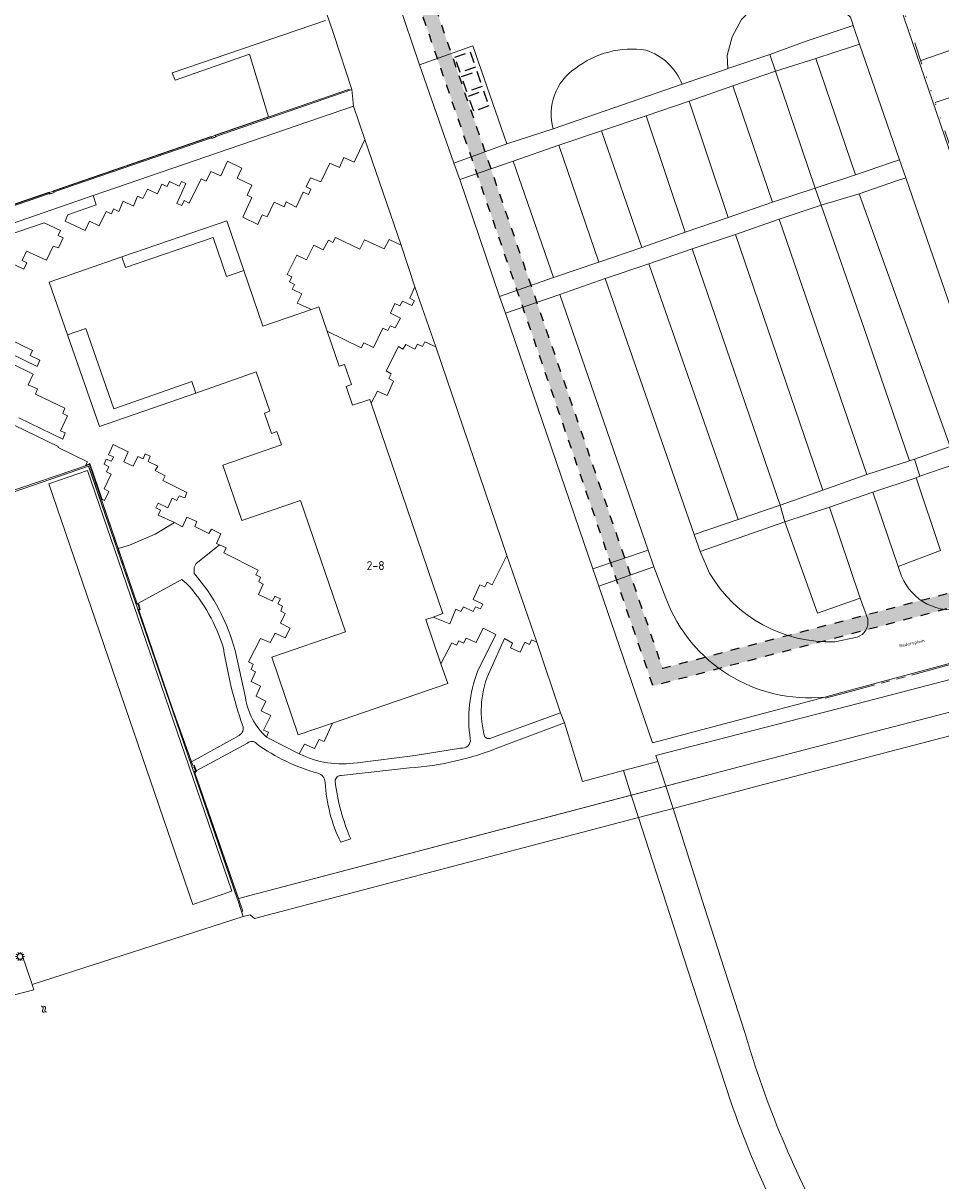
# Model space of a CAD drawing. Header units: metres. Extents: x 264570 to 266133, y 576109 to 577454.
# Tile 14 of 128: x 265260 to 265362, y 576635 to 576765. Entities that reach past the tile are written whole.
import ezdxf
from ezdxf.enums import TextEntityAlignment as Align

# ---------------------------------------------------------------- set-up
doc = ezdxf.new("R2010")
doc.units = ezdxf.units.M
for name, pattern in [('B-WE-VH-KANTOPSLUITING_TROTTOIRBAND_[AFMETING1]-G', [10, 5.75, -0.75, 1, -0.75, 1, -0.75]), ('B-WE-VH-KANTOPSLUITING_TROTTOIRBAND_RWS_[AFMETINGEN1]-G', [10, 2.5, -1.5, 0, -1.5, 0, -1.5, 0, -1.5, 0, -1.5]), ('DASHED', [19.05, 12.7, -6.35]), ('NLCS-HIDDEN', [4, 2, -2])]:
    doc.linetypes.add(name, pattern=pattern)
for name, color, linetype, lineweight in [('B-BH-OG-BEBOUWING-G', 252, 'Continuous', 15), ('B-BH-OG-BEBOUWING-T50', 252, 'Continuous', 15), ('B-WE-IE-MEUBILAIR_WEGMEUBILAIR-S', 252, 'Continuous', 9), ('B-WE-KL-TRACE-A', 252, 'Continuous', 13), ('B-WE-KL-TRACE-GD', 252, 'NLCS-HIDDEN', 25), ('B-WE-OG-TOPOGRAFIE-G', 252, 'Continuous', 15), ('B-WE-VH-KANTOPSLUITING_TROTTOIRBAND_[AFMETINGEN1]-G', 252, 'B-WE-VH-KANTOPSLUITING_TROTTOIRBAND_[AFMETING1]-G', 18), ('B-WE-VH-KANTOPSLUITING_TROTTOIRBAND_RWS_11-22X25-G', 252, 'B-WE-VH-KANTOPSLUITING_TROTTOIRBAND_RWS_[AFMETINGEN1]-G', 18), ('T-WE-GR-TOEKOMSTIG-G', 3, 'DASHED', 25)]:
    doc.layers.add(name, color=color, linetype=linetype, lineweight=lineweight)
doc.layers.add('X-XX-RI-T18-200', color=7, linetype='Continuous', lineweight=18, true_color=0x656565)
doc.styles.add('NLCS-ISO-ANNOTATIVE-T25', font='NLCS-ISO.ttf', dxfattribs={"height": 2.5})
doc.styles.add('NLCS-ISO-M200-T50', font='NLCS-ISO.ttf', dxfattribs={"height": 1})

# ---------------------------------------------------------------- blocks, each defined once
blk = doc.blocks.new('SOG-TOPOGRAFIE_WATER-SO')
at = {"flags": 128}
for points in [[(-2.51, 0.56), (-2.43, 0.7, -0.538831), (-0.42, 0.73, 0.605168), (1.26, 0.93, -4.035705)], [(-2.88, -0.71), (-2.79, -0.57, -0.538831), (-0.79, -0.54, 0.605168), (0.89, -0.34, -4.035705)]]:
    blk.add_lwpolyline(points, format="xyb", dxfattribs=at)
blk = doc.blocks.new('LM')
at = {"flags": 128}
for points in [[(-1.25, 0), (-2, 0)], [(-1.08, 0.62), (-1.73, 1)], [(-0.62, 1.08), (-1, 1.73)], [(0, 1.25), (0, 2)], [(0.62, 1.08), (1, 1.73)], [(1.08, 0.62), (1.73, 1)], [(2, 0), (1.25, 0)], [(-1.73, -1), (-1.08, -0.62)], [(-1, -1.73), (-0.62, -1.08)], [(0, -2), (0, -1.25)], [(1, -1.73), (0.62, -1.08)], [(1.73, -1), (1.08, -0.62)]]:
    blk.add_lwpolyline(points, dxfattribs=at)
blk.add_circle((0, 0), 1.25)

msp = doc.modelspace()

# ---------------------------------------------------------------- hatches: boundary and pattern name
at = {"layer": 'B-WE-KL-TRACE-A'}
h = msp.add_hatch(dxfattribs=at)
h.set_pattern_fill('DOTS', color=256, scale=0.5)
h.set_pattern_definition([(0, (265713.50372, 576754.34745), (0.079375, 0.15875), [0, -0.15875])])
h.paths.add_polyline_path([(265257.5, 576901.58), (265280.09, 576836.28), (265298.31, 576783.27), (265291.79, 576781.39), (265239.38, 576934.36), (265222.65, 576983.21), (265230.7, 576979.94), (265245.3, 576937.42), (265245.43, 576937.04)])
h.paths.add_polyline_path([(265223.14, 576984.79), (265219.92, 576993.61), (265211.97, 577028.58), (265210.55, 577042.1), (265222.79, 577002.99), (265229.99, 576982.01)])
h.paths.add_polyline_path([(265207.49, 577055.38), (265208.88, 577042.21), (265202.77, 577069.07)])
h.paths.add_polyline_path([(265194.59, 577097.91), (265209.11, 577055.74), (265209.67, 577050.43), (265224.35, 577003.5), (265246.86, 576937.96), (265259.06, 576902.11), (265281.65, 576836.81), (265331.28, 576692.4), (265402.25, 576711.02), (265417.83, 576715.06), (265434.25, 576719.39), (265450.78, 576723.65), (265466.98, 576727.88), (265483.56, 576732.24), (265517.75, 576741.1), (265533.99, 576745.38), (265551.26, 576749.84), (265566.67, 576753.91), (265582.24, 576757.87), (265589.31, 576759.69), (265591.04, 576760.33), (265486.41, 577064.17), (265488.3, 577064.82), (265593.6, 576759.04), (265591.73, 576758.34), (265591.58, 576758.77), (265589.8, 576758.11), (265582.65, 576756.27), (265567.09, 576752.31), (265551.68, 576748.25), (265534.4, 576743.78), (265518.17, 576739.51), (265483.98, 576730.65), (265467.4, 576726.28), (265451.19, 576722.05), (265434.66, 576717.8), (265418.25, 576713.46), (265402.66, 576709.43), (265330.22, 576690.42), (265298.85, 576781.71), (265290.74, 576779.37), (265237.82, 576933.82), (265212.51, 577007.74), (265210.34, 577028.31), (265197.8, 577083.52), (265193.03, 577097.37)])

# ---------------------------------------------------------------- linework, layer by layer
at = {"layer": 'B-BH-OG-BEBOUWING-G'}
msp.add_lwpolyline([(265306.51, 576692.91), (265307.29, 576690.68), (265307.29, 576690.68), (265294.39, 576686.27), (265294.39, 576686.27), (265290.55, 576684.95), (265287.6, 576693.64), (265295.83, 576696.47), (265290.78, 576711.17), (265284.25, 576708.91), (265282.1, 576715.11), (265288.67, 576717.37), (265288.15, 576718.86), (265287.56, 576718.65), (265286.77, 576720.93), (265287.36, 576721.13), (265285.83, 576725.53), (265279.08, 576723.17), (265278.63, 576724.46), (265269.9, 576721.42), (265266.78, 576730.39), (265264.74, 576729.68), (265262.68, 576735.58), (265270.81, 576738.41), (265271.22, 576737.22), (265281.02, 576740.56), (265282.51, 576736.21), (265284.45, 576736.87), (265286.57, 576730.64), (265292.01, 576732.52), (265292.01, 576732.52), (265292.83, 576732.81), (265292.83, 576732.81), (265293.77, 576730.07), (265293.77, 576730.07), (265295.12, 576726.17), (265295.71, 576726.37), (265295.71, 576726.37), (265296.49, 576724.11), (265295.9, 576723.91), (265296.63, 576721.8), (265298.55, 576722.45), (265298.55, 576722.45), (265298.7, 576722.02), (265298.7, 576722.02), (265306.73, 576698.53), (265306.73, 576698.53), (265305.62, 576698.13), (265305.62, 576698.13), (265304.8, 576697.84), (265306.51, 576692.91)], close=True, dxfattribs=at)
at = {"layer": 'B-WE-KL-TRACE-GD', "ltscale": 0.5, "flags": 128}
msp.add_lwpolyline([(265194.59, 577097.91), (265209.11, 577055.74), (265209.67, 577050.43), (265224.35, 577003.5), (265246.86, 576937.96), (265259.06, 576902.11), (265281.65, 576836.81), (265331.28, 576692.4), (265402.25, 576711.02), (265417.83, 576715.06), (265434.25, 576719.39), (265450.78, 576723.65), (265466.98, 576727.88), (265483.56, 576732.24), (265517.75, 576741.1), (265533.99, 576745.38), (265551.26, 576749.84), (265566.67, 576753.91), (265582.24, 576757.87), (265589.31, 576759.69), (265591.04, 576760.33), (265486.41, 577064.17), (265488.3, 577064.82), (265593.6, 576759.04), (265591.73, 576758.34), (265591.58, 576758.77), (265589.8, 576758.11), (265582.65, 576756.27), (265567.09, 576752.31), (265551.68, 576748.25), (265534.4, 576743.78), (265518.17, 576739.51), (265483.98, 576730.65), (265467.4, 576726.28), (265451.19, 576722.05), (265434.66, 576717.8), (265418.25, 576713.46), (265402.66, 576709.43), (265330.22, 576690.42), (265298.85, 576781.71), (265290.74, 576779.37), (265237.82, 576933.82), (265212.51, 577007.74), (265210.34, 577028.31), (265197.8, 577083.52), (265193.03, 577097.37)], close=True, dxfattribs=at)
at = {"layer": 'B-WE-OG-TOPOGRAFIE-G', "color": 252}
for p, q in [((265373.62, 576764.95), (265360.17, 576760.36)), ((265375.22, 576760.23), (265361.79, 576755.65))]:
    msp.add_line(p, q, dxfattribs=at)
at = {"layer": 'B-WE-OG-TOPOGRAFIE-G'}
for p, q in [((265296.26, 576757.14), (265247.82, 576740.49)), ((265283.76, 576666.54), (265267.13, 576714.96)), ((265260.77, 576657.06), (265259.61, 576660.44)), ((265260.98, 576656.44), (265260.77, 576657.06))]:
    msp.add_line(p, q, dxfattribs=at)
for points in [[(265146.29, 576984.11), (265054.53, 576952.29), (265076.67, 576887.83), (265077.77, 576884.62), (265164.75, 576631.4), (265212.85, 576643.97), (265260.98, 576656.44), (265260.77, 576657.06), (265284.4, 576664.65), (265285.16, 576664.82), (265285.64, 576664.42), (265328.59, 576675.72), (265332.46, 576676.73), (265342.03, 576679.25), (265422.62, 576700.31), (265485.57, 576716.53), (265587.98, 576742.98), (265589.62, 576742.56), (265592.11, 576740.01), (265593.76, 576738.71), (265595.41, 576733.38), (265604.83, 576703.22)], [(265373.63, 576720.54), (265372.31, 576724.31), (265356.51, 576770.33), (265347.56, 576796.08), (265340.68, 576815.86), (265316.45, 576885.54), (265303.66, 576922.45)], [(265296.54, 576757.09), (265294.49, 576763.37), (265287.28, 576784.34), (265281.03, 576802.61), (265271.18, 576831.5), (265263.12, 576854.56), (265256.16, 576875.4), (265248.5, 576897.68), (265243.38, 576911.77)], [(265260.98, 576656.44), (265164.72, 576631.49), (265077.77, 576884.62)], [(265287.28, 576784.34), (265294.49, 576763.37), (265296.54, 576757.09), (265296.73, 576755.24), (265281.51, 576750.04), (265267.61, 576745.25), (265257.49, 576741.75)], [(265367.91, 576692.28), (265352.16, 576688.21), (265330.55, 576682.65), (265330.78, 576681.98), (265326.91, 576680.95), (265322.33, 576679.72), (265320.33, 576686.31), (265319.88, 576687.43), (265317.22, 576695.3), (265313.86, 576705.01), (265305.94, 576728.34), (265303.59, 576735.03), (265302.05, 576739.69), (265297.99, 576751.51), (265296.73, 576755.24), (265296.54, 576757.09), (265294.49, 576763.37), (265287.28, 576784.34)], [(265301.68, 576767.03), (265304.11, 576759.85), (265307.96, 576748.86), (265308.62, 576747.06), (265313.05, 576733.97), (265313.71, 576732.09), (265323.51, 576703.52), (265324.18, 576701.56), (265330.17, 576684.08)], [(265247.79, 576740.51), (265262.69, 576745.62), (265262.76, 576745.44), (265263.23, 576745.61), (265263.16, 576745.79), (265280.8, 576751.86), (265280.89, 576751.66), (265281.33, 576751.82), (265281.26, 576752.01), (265287.23, 576754.07), (265285.08, 576761.06), (265276.78, 576758.15), (265276.44, 576758.99), (265293.61, 576764.84)], [(265293.61, 576764.84), (265276.44, 576758.99), (265276.78, 576758.15), (265285.08, 576761.06), (265287.23, 576754.07)], [(265296.54, 576757.09), (265281.33, 576751.87), (265281.35, 576751.81), (265280.87, 576751.63), (265280.83, 576751.7), (265263.23, 576745.66), (265263.24, 576745.61), (265262.74, 576745.42), (265262.72, 576745.48), (265247.95, 576740.41)], [(265296.73, 576755.24), (265281.51, 576750.04), (265267.61, 576745.25)], [(265287.23, 576754.07), (265281.26, 576752.01), (265281.33, 576751.82), (265280.89, 576751.66), (265280.8, 576751.86), (265263.16, 576745.79), (265263.23, 576745.61), (265262.76, 576745.44), (265262.69, 576745.62), (265247.79, 576740.51), (265248.44, 576738.62)], [(265263.23, 576745.61), (265263.16, 576745.79), (265280.8, 576751.86), (265280.89, 576751.66), (265281.33, 576751.82), (265281.26, 576752.01), (265287.23, 576754.07)], [(265349.44, 576689.18), (265349.44, 576689.18), (265351.86, 576689.82), (265367.27, 576693.99), (265382.62, 576697.95), (265398.73, 576702.16), (265415.85, 576706.6), (265432.07, 576710.83), (265447.51, 576714.79), (265465.32, 576719.49), (265503.39, 576729.39), (265520.03, 576733.66), (265537.77, 576738.33), (265556.51, 576743.29), (265573.45, 576747.6), (265590.67, 576752.06), (265592.8, 576752.63)], [(265257.49, 576741.75), (265267.61, 576745.25), (265267.61, 576745.25), (265267.96, 576744.22), (265267.96, 576744.22), (265264.79, 576743.1), (265264.79, 576743.1), (265264.46, 576742.37), (265264.46, 576742.37), (265266.72, 576741.34), (265266.72, 576741.34), (265267.19, 576742.39), (265267.19, 576742.39), (265268.29, 576741.86), (265268.29, 576741.86), (265269.06, 576743.48), (265269.66, 576743.22), (265269.89, 576743.77), (265270.48, 576743.47), (265270.98, 576744.62), (265272.1, 576744.07), (265272.1, 576744.07), (265272.58, 576745.18), (265272.58, 576745.18), (265273.17, 576744.91), (265273.17, 576744.91), (265273.69, 576745.98), (265273.69, 576745.98), (265274.8, 576745.45), (265274.8, 576745.45), (265275.29, 576746.53), (265275.89, 576746.26), (265275.89, 576746.26), (265276.14, 576746.82), (265276.14, 576746.82), (265277.24, 576746.3), (265277.48, 576746.84), (265277.97, 576746.61), (265277.97, 576746.61), (265276.97, 576744.38), (265277.52, 576744.13), (265277.77, 576744.68), (265277.77, 576744.68), (265278.33, 576744.41), (265279.68, 576747.12), (265279.68, 576747.12), (265280.26, 576746.85), (265280.77, 576747.94), (265281.9, 576747.45), (265282.64, 576749.09), (265284.23, 576748.31), (265284.23, 576748.31), (265283.72, 576747.18), (265283.72, 576747.18), (265285.35, 576746.41), (265285.35, 576746.41), (265284.84, 576745.28), (265285.36, 576745.04), (265284.33, 576742.83), (265286.03, 576742.01), (265286.03, 576742.01), (265286.5, 576743.11), (265287.07, 576742.86), (265287.84, 576744.51), (265287.84, 576744.51), (265288.96, 576743.99), (265289.21, 576744.54), (265290.3, 576743.97), (265290.3, 576743.97), (265291.1, 576745.62), (265291.1, 576745.62), (265291.7, 576745.37), (265291.7, 576745.37), (265291.97, 576745.97), (265291.44, 576746.22), (265291.93, 576747.23), (265293.06, 576746.79), (265294.06, 576748.88), (265295.15, 576748.4), (265295.66, 576749.52), (265296.79, 576748.99), (265296.79, 576748.99), (265297.99, 576751.51), (265297.99, 576751.51), (265302.05, 576739.69), (265302.05, 576739.69), (265300.7, 576740.33), (265300.16, 576739.28), (265300.16, 576739.28), (265297.96, 576740.31), (265297.45, 576739.25), (265297.45, 576739.25), (265294.71, 576740.56), (265294.71, 576740.56), (265294.42, 576740.02), (265293.91, 576740.27), (265293.35, 576739.2), (265293.35, 576739.2), (265292.27, 576739.7), (265292.27, 576739.7), (265291.47, 576738.08), (265290.37, 576738.59), (265289.29, 576736.44), (265289.29, 576736.44), (265289.83, 576736.15), (265289.83, 576736.15), (265289.55, 576735.6), (265289.55, 576735.6), (265290.11, 576735.32), (265289.86, 576734.77), (265290.94, 576734.27), (265290.94, 576734.27), (265290.42, 576733.21), (265290.42, 576733.21), (265292.01, 576732.52), (265292.01, 576732.52), (265286.57, 576730.64), (265286.57, 576730.64), (265284.45, 576736.87), (265284.45, 576736.87), (265282.51, 576736.21), (265281.02, 576740.56), (265271.22, 576737.22), (265270.81, 576738.41), (265262.68, 576735.58), (265262.68, 576735.58), (265264.74, 576729.68), (265264.74, 576729.68), (265266.78, 576730.39), (265266.78, 576730.39), (265269.9, 576721.42), (265269.9, 576721.42), (265278.63, 576724.46), (265278.63, 576724.46), (265279.08, 576723.17), (265285.83, 576725.53), (265287.36, 576721.13), (265287.36, 576721.13), (265286.77, 576720.93), (265287.56, 576718.65), (265288.15, 576718.86), (265288.67, 576717.37), (265288.67, 576717.37), (265282.1, 576715.11), (265282.1, 576715.11), (265284.25, 576708.91), (265290.78, 576711.17), (265295.83, 576696.47), (265295.83, 576696.47), (265287.6, 576693.64), (265290.55, 576684.95), (265290.55, 576684.95), (265294.39, 576686.27), (265294.39, 576686.27), (265293.45, 576684.2), (265293.45, 576684.2), (265292.9, 576684.43), (265292.36, 576683.41), (265291.26, 576683.91), (265291.26, 576683.91), (265290.65, 576682.85), (265290.65, 576682.85), (265286.99, 576684.7), (265286.99, 576684.7), (265287.21, 576685.25), (265286.67, 576685.49), (265287.46, 576687.12), (265287.46, 576687.12), (265286.39, 576687.65), (265286.91, 576688.72), (265285.84, 576689.27), (265285.84, 576689.27), (265286.32, 576690.39), (265285.29, 576690.93), (265285.29, 576690.93), (265285.75, 576692.01), (265285.75, 576692.01), (265285.28, 576692.27), (265285.52, 576692.85), (265284.97, 576693.12), (265284.97, 576693.12), (265286.34, 576695.74), (265287.42, 576695.27), (265287.98, 576696.32), (265287.98, 576696.32), (265289.07, 576695.8), (265289.63, 576696.9), (265288.57, 576697.43), (265288.57, 576697.43), (265289.07, 576698.53), (265288.58, 576698.8), (265288.58, 576698.8), (265288.8, 576699.36), (265288.8, 576699.36), (265288.28, 576699.62), (265288.28, 576699.62), (265288.56, 576700.17), (265288.56, 576700.17), (265287.93, 576700.46), (265287.93, 576700.46), (265287.67, 576699.91), (265287.67, 576699.91), (265286.1, 576700.65), (265286.1, 576700.65), (265286.62, 576701.79), (265286.62, 576701.79), (265286.12, 576702.05), (265286.12, 576702.05), (265286.32, 576702.57), (265286.32, 576702.57), (265285.81, 576702.84), (265285.81, 576702.84), (265286.05, 576703.36), (265286.05, 576703.36), (265282.24, 576705.32), (265282.24, 576705.32), (265282.47, 576705.85), (265282.47, 576705.85), (265281.72, 576706.21), (265281.72, 576706.21), (265281.42, 576706.35), (265281.42, 576706.35), (265281.89, 576707.44), (265281.89, 576707.44), (265280.84, 576707.95), (265280.55, 576707.45), (265280.55, 576707.45), (265278.96, 576708.24), (265279.22, 576708.8), (265278.07, 576709.29), (265278.07, 576709.29), (265277.59, 576708.23), (265276.7, 576708.7), (265276.7, 576708.7), (265274.87, 576709.53), (265275.14, 576710.09), (265275.14, 576710.09), (265274.63, 576710.35), (265274.63, 576710.35), (265274.88, 576710.85), (265274.88, 576710.85), (265275.94, 576710.34), (265275.94, 576710.34), (265276.44, 576711.42), (265276.44, 576711.42), (265276.96, 576711.16), (265276.96, 576711.16), (265277.24, 576711.69), (265277.85, 576711.46), (265277.85, 576711.46), (265278.09, 576712.06), (265275.4, 576713.38), (265275.65, 576713.9), (265275.65, 576713.9), (265274.54, 576714.51), (265274.54, 576714.51), (265274.83, 576714.99), (265274.83, 576714.99), (265273.75, 576715.51), (265274, 576716.1), (265274, 576716.1), (265273.44, 576716.36), (265273.44, 576716.36), (265273.2, 576715.82), (265273.2, 576715.82), (265272.61, 576716.06), (265272.61, 576716.06), (265272.08, 576714.99), (265271.03, 576715.48), (265271.03, 576715.48), (265271.54, 576716.61), (265269.83, 576717.41), (265269.83, 576717.41), (265269.33, 576716.28), (265269.33, 576716.28), (265269.87, 576716.04), (265269.87, 576716.04), (265269.66, 576715.56), (265269.07, 576715.77), (265269.07, 576715.77), (265268.83, 576715.21), (265269.35, 576714.93), (265269.08, 576714.35), (265269.61, 576714.11), (265269.61, 576714.11), (265268.82, 576712.47), (265269.36, 576712.18), (265269.36, 576712.18), (265268.86, 576711.14), (265268.62, 576711.28), (265267.25, 576715.29), (265267.25, 576715.29), (265266.76, 576715.08), (265266.76, 576715.08), (265266.97, 576715.48), (265263.68, 576717.07), (265263.68, 576717.07), (265263.71, 576717.19), (265258.85, 576719.54)], [(265248.44, 576738.62), (265247.79, 576740.51), (265262.69, 576745.62), (265262.76, 576745.44), (265263.23, 576745.61)], [(265253.16, 576740.22), (265259.87, 576737.02), (265260.18, 576737.71), (265260.18, 576737.71), (265259.67, 576738), (265260.16, 576739.04), (265260.16, 576739.04), (265262.37, 576738.01), (265262.37, 576738.01), (265263.13, 576739.61), (265263.73, 576739.39), (265263.73, 576739.39), (265264.26, 576740.53), (265264.26, 576740.53), (265263.71, 576740.78), (265263.71, 576740.78), (265263.96, 576741.33), (265263.96, 576741.33), (265262.14, 576742.2), (265262.14, 576742.2), (265257.89, 576740.73)], [(265248.44, 576738.62), (265252.65, 576726.39), (265252.84, 576726.46), (265253.01, 576726), (265252.8, 576725.9), (265257.68, 576711.77), (265267.08, 576715.01), (265272.45, 576699.44), (265272.65, 576699.51), (265272.8, 576699.04), (265272.61, 576698.96), (265278.49, 576681.85)], [(265278.49, 576681.85), (265272.61, 576698.96), (265272.8, 576699.04), (265272.65, 576699.51), (265272.45, 576699.44), (265267.08, 576715.01), (265257.68, 576711.77), (265252.8, 576725.9), (265253.01, 576726), (265252.84, 576726.46), (265252.65, 576726.39), (265248.44, 576738.62)], [(265256.48, 576728.49), (265261.33, 576726.12), (265261.33, 576726.12), (265261.65, 576726.85), (265261.65, 576726.85), (265260.57, 576727.35), (265260.82, 576727.93), (265258.12, 576729.24)], [(265258.12, 576729.24), (265260.82, 576727.93), (265260.57, 576727.35), (265261.65, 576726.85), (265261.33, 576726.12), (265256.48, 576728.49)], [(265259.29, 576720.4), (265264.2, 576718.02), (265264.48, 576718.72), (265264.48, 576718.72), (265263.96, 576718.96), (265263.96, 576718.96), (265264.74, 576720.64), (265264.23, 576720.88), (265264.23, 576720.88), (265264.43, 576721.47), (265264.43, 576721.47), (265261.17, 576723.05), (265261.17, 576723.05), (265261.38, 576723.64), (265261.38, 576723.64), (265260.35, 576724.1), (265260.35, 576724.1), (265260.9, 576725.29), (265256.07, 576727.62)], [(265256.07, 576727.62), (265260.9, 576725.29), (265260.35, 576724.1), (265261.38, 576723.64), (265261.17, 576723.05), (265264.43, 576721.47), (265264.23, 576720.88), (265264.74, 576720.64), (265263.96, 576718.96), (265264.48, 576718.72), (265264.2, 576718.02), (265259.29, 576720.4)], [(265258.85, 576719.54), (265263.71, 576717.19), (265263.68, 576717.07), (265266.97, 576715.48), (265266.76, 576715.08), (265267.25, 576715.29), (265268.62, 576711.28), (265268.86, 576711.14), (265269.36, 576712.18), (265268.82, 576712.47), (265269.61, 576714.11), (265269.08, 576714.35), (265269.35, 576714.93), (265268.83, 576715.21), (265269.07, 576715.77), (265269.66, 576715.56), (265269.87, 576716.04), (265269.33, 576716.28), (265269.83, 576717.41), (265271.54, 576716.61), (265271.03, 576715.48), (265272.08, 576714.99), (265272.61, 576716.06), (265273.2, 576715.82), (265273.44, 576716.36), (265274, 576716.1), (265273.75, 576715.51), (265274.83, 576714.99), (265274.54, 576714.51), (265275.65, 576713.9), (265275.4, 576713.38), (265278.09, 576712.06), (265277.85, 576711.46), (265277.24, 576711.69), (265276.96, 576711.16), (265276.44, 576711.42), (265275.94, 576710.34), (265274.88, 576710.85), (265274.63, 576710.35), (265275.14, 576710.09), (265274.87, 576709.53), (265274.87, 576709.53), (265276.7, 576708.7), (265276.7, 576708.7), (265274.54, 576707.38), (265271.66, 576706.16), (265270.4, 576705.8), (265270.4, 576705.8), (265267.19, 576715.17), (265257.76, 576711.98)], [(265257.76, 576711.98), (265267.19, 576715.17), (265270.4, 576705.8), (265270.4, 576705.8), (265272.52, 576699.6), (265272.52, 576699.6), (265272.68, 576699.68), (265272.68, 576699.68), (265272.88, 576698.99), (265272.71, 576698.9), (265276.49, 576687.88), (265276.49, 576687.88), (265278.61, 576681.92), (265278.61, 576681.92), (265278.49, 576681.85), (265278.49, 576681.85), (265272.61, 576698.96), (265272.61, 576698.96), (265272.8, 576699.04), (265272.8, 576699.04), (265272.65, 576699.51), (265272.65, 576699.51), (265272.45, 576699.44), (265267.08, 576715.01), (265267.08, 576715.01), (265257.68, 576711.77)], [(265257.76, 576711.98), (265267.19, 576715.17), (265272.52, 576699.6), (265272.68, 576699.68), (265272.88, 576698.99), (265272.71, 576698.9), (265276.49, 576687.88), (265278.76, 576681.51), (265278.91, 576681.56), (265279.15, 576680.9), (265278.96, 576680.72), (265283.88, 576666.64), (265341.42, 576681.79), (265422.6, 576702.83)], [(265422.62, 576700.31), (265342.03, 576679.25), (265332.46, 576676.73), (265328.59, 576675.72), (265285.64, 576664.42), (265285.16, 576664.82), (265284.4, 576664.65), (265284.21, 576665.2), (265284.21, 576665.2), (265284.33, 576665.23), (265283.88, 576666.64), (265327.79, 576678.2), (265331.66, 576679.22), (265341.42, 576681.79), (265422.6, 576702.83)], [(265422.6, 576702.83), (265341.42, 576681.79), (265341.42, 576681.79), (265331.66, 576679.22), (265331.66, 576679.22), (265330.78, 576681.98), (265330.78, 576681.98), (265330.55, 576682.65), (265352.16, 576688.21), (265367.91, 576692.28)], [(265278.87, 576680.78), (265278.85, 576680.84), (265279.04, 576680.92), (265278.87, 576681.39), (265278.68, 576681.31), (265278.49, 576681.85)], [(265282.85, 576669.19), (265278.87, 576680.78)], [(265284.4, 576664.65), (265283.75, 576666.57), (265282.85, 576669.19)]]:
    msp.add_lwpolyline(points, dxfattribs=at)
for points in [[(265345.96, 576767.69), (265347.74, 576767.79), (265349.81, 576767.05), (265351.56, 576765.86), (265352.31, 576765.18), (265352.53, 576764.51), (265352.61, 576764.26), (265347.34, 576762.52), (265343.28, 576761.02), (265338.6, 576759.44), (265338.51, 576760.92), (265339.09, 576763), (265340.13, 576764.93), (265341.72, 576766.53), (265345.51, 576767.66), (265345.96, 576767.69)], [(265347.34, 576762.52), (265352.61, 576764.26), (265353.33, 576762.19), (265352.54, 576761.93), (265348.42, 576760.59), (265343.93, 576759.14), (265343.28, 576761.02), (265347.34, 576762.52)], [(265307.96, 576748.86), (265304.11, 576759.85), (265310.06, 576762), (265313.86, 576751.05), (265313.86, 576751.05), (265307.96, 576748.86)], [(265352.54, 576761.93), (265353.33, 576762.19), (265357.81, 576749.26), (265356.8, 576748.92), (265352.86, 576747.58), (265348.42, 576760.59), (265352.54, 576761.93)], [(265329.46, 576754.18), (265324.48, 576752.5), (265319.7, 576750.87), (265314.58, 576749.1), (265308.62, 576747.06), (265307.96, 576748.86), (265313.86, 576751.05), (265319.07, 576752.7), (265333.49, 576757.69), (265338.43, 576759.38), (265338.6, 576759.44), (265343.28, 576761.02), (265343.93, 576759.14), (265339.16, 576757.51), (265334.28, 576755.82), (265329.46, 576754.18)], [(265348.42, 576760.59), (265352.86, 576747.58), (265348.37, 576746.08), (265343.93, 576759.14), (265348.42, 576760.59)], [(265343.57, 576744.5), (265339.16, 576757.51), (265339.16, 576757.51), (265343.93, 576759.14), (265343.93, 576759.14), (265348.37, 576746.08), (265348.37, 576746.08), (265343.57, 576744.5)], [(265334.28, 576755.82), (265339.16, 576757.51), (265343.57, 576744.5), (265338.64, 576742.81), (265334.28, 576755.82)], [(265333.82, 576741.15), (265329.46, 576754.18), (265329.46, 576754.18), (265334.28, 576755.82), (265334.28, 576755.82), (265338.64, 576742.81), (265338.64, 576742.81), (265333.82, 576741.15)], [(265267.61, 576745.25), (265281.51, 576750.04), (265296.73, 576755.24), (265296.73, 576755.24), (265297.99, 576751.51), (265297.99, 576751.51), (265296.79, 576748.99), (265295.66, 576749.52), (265295.15, 576748.4), (265294.06, 576748.88), (265293.06, 576746.79), (265291.93, 576747.23), (265291.44, 576746.22), (265291.97, 576745.97), (265291.7, 576745.37), (265291.1, 576745.62), (265290.3, 576743.97), (265289.21, 576744.54), (265288.96, 576743.99), (265287.84, 576744.51), (265287.07, 576742.86), (265286.5, 576743.11), (265286.03, 576742.01), (265284.33, 576742.83), (265285.36, 576745.04), (265284.84, 576745.28), (265285.35, 576746.41), (265283.72, 576747.18), (265284.23, 576748.31), (265282.64, 576749.09), (265281.9, 576747.45), (265280.77, 576747.94), (265280.26, 576746.85), (265279.68, 576747.12), (265278.33, 576744.41), (265277.77, 576744.68), (265277.52, 576744.13), (265276.97, 576744.38), (265277.97, 576746.61), (265277.48, 576746.84), (265277.24, 576746.3), (265276.14, 576746.82), (265275.89, 576746.26), (265275.29, 576746.53), (265274.8, 576745.45), (265273.69, 576745.98), (265273.17, 576744.91), (265272.58, 576745.18), (265272.1, 576744.07), (265270.98, 576744.62), (265270.48, 576743.47), (265269.89, 576743.77), (265269.66, 576743.22), (265269.06, 576743.48), (265268.29, 576741.86), (265267.19, 576742.39), (265266.72, 576741.34), (265264.46, 576742.37), (265264.79, 576743.1), (265267.96, 576744.22), (265267.61, 576745.25)], [(265333.82, 576741.15), (265328.96, 576739.45), (265328.96, 576739.45), (265324.48, 576752.5), (265324.48, 576752.5), (265329.46, 576754.18), (265329.46, 576754.18), (265333.82, 576741.15)], [(265324.17, 576737.81), (265319.7, 576750.87), (265319.7, 576750.87), (265324.48, 576752.5), (265324.48, 576752.5), (265328.96, 576739.45), (265328.96, 576739.45), (265324.17, 576737.81)], [(265319.7, 576750.87), (265324.17, 576737.81), (265324.17, 576737.81), (265319.1, 576736.09), (265319.1, 576736.09), (265314.58, 576749.1), (265314.58, 576749.1), (265319.7, 576750.87)], [(265313.05, 576733.97), (265308.62, 576747.06), (265308.62, 576747.06), (265314.58, 576749.1), (265314.58, 576749.1), (265319.1, 576736.09), (265319.1, 576736.09), (265313.05, 576733.97)], [(265352.86, 576747.58), (265356.8, 576748.92), (265357.81, 576749.26), (265358.5, 576747.24), (265357.47, 576746.89), (265353.29, 576745.43), (265349.05, 576744.18), (265348.37, 576746.08), (265352.86, 576747.58)], [(265357.47, 576746.89), (265358.5, 576747.24), (265368.32, 576718.89), (265366.81, 576718.36), (265363.46, 576717.18), (265353.29, 576745.43), (265357.47, 576746.89)], [(265344.32, 576742.6), (265339.44, 576740.91), (265339.44, 576740.91), (265334.59, 576739.28), (265334.59, 576739.28), (265329.76, 576737.63), (265329.76, 576737.63), (265324.88, 576735.96), (265324.88, 576735.96), (265319.79, 576734.2), (265319.79, 576734.2), (265313.71, 576732.09), (265313.71, 576732.09), (265313.05, 576733.97), (265313.05, 576733.97), (265319.1, 576736.09), (265319.1, 576736.09), (265324.17, 576737.81), (265324.17, 576737.81), (265328.96, 576739.45), (265328.96, 576739.45), (265333.82, 576741.15), (265333.82, 576741.15), (265338.64, 576742.81), (265338.64, 576742.81), (265343.57, 576744.5), (265343.57, 576744.5), (265348.37, 576746.08), (265348.37, 576746.08), (265349.05, 576744.18), (265349.05, 576744.18), (265344.32, 576742.6)], [(265363.46, 576717.18), (265359.48, 576715.78), (265358.9, 576715.6), (265353.83, 576730.37), (265349.05, 576744.18), (265353.29, 576745.43), (265363.46, 576717.18)], [(265358.9, 576715.6), (265354.13, 576714.06), (265354.13, 576714.06), (265344.32, 576742.6), (265344.32, 576742.6), (265349.05, 576744.18), (265349.05, 576744.18), (265353.83, 576730.37), (265358.9, 576715.6)], [(265354.13, 576714.06), (265349.22, 576712.3), (265349.22, 576712.3), (265339.44, 576740.91), (265339.44, 576740.91), (265344.32, 576742.6), (265344.32, 576742.6), (265354.13, 576714.06)], [(265253.16, 576740.22), (265257.49, 576741.75), (265257.89, 576740.73), (265262.14, 576742.2), (265263.96, 576741.33), (265263.71, 576740.78), (265264.26, 576740.53), (265263.73, 576739.39), (265263.13, 576739.61), (265262.37, 576738.01), (265260.16, 576739.04), (265259.67, 576738), (265260.18, 576737.71), (265259.87, 576737.02), (265253.16, 576740.22)], [(265270.81, 576738.41), (265282.55, 576742.41), (265284.45, 576736.87), (265282.51, 576736.21), (265281.02, 576740.56), (265271.22, 576737.22), (265270.81, 576738.41)], [(265300.01, 576730.42), (265298.96, 576728.27), (265298.96, 576728.27), (265297.88, 576728.79), (265297.88, 576728.79), (265297.58, 576728.21), (265293.77, 576730.07), (265293.77, 576730.07), (265292.83, 576732.81), (265292.01, 576732.52), (265292.01, 576732.52), (265290.42, 576733.21), (265290.94, 576734.27), (265289.86, 576734.77), (265290.11, 576735.32), (265289.55, 576735.6), (265289.83, 576736.15), (265289.29, 576736.44), (265290.37, 576738.59), (265291.47, 576738.08), (265292.27, 576739.7), (265293.35, 576739.2), (265293.91, 576740.27), (265294.42, 576740.02), (265294.71, 576740.56), (265297.45, 576739.25), (265297.96, 576740.31), (265300.16, 576739.28), (265300.7, 576740.33), (265302.05, 576739.69), (265302.05, 576739.69), (265303.59, 576735.03), (265303.59, 576735.03), (265303.03, 576733.76), (265303.03, 576733.76), (265303.55, 576733.49), (265303.25, 576732.95), (265303.25, 576732.95), (265302.19, 576733.46), (265302.19, 576733.46), (265301.92, 576732.92), (265301.92, 576732.92), (265301.34, 576733.19), (265301.34, 576733.19), (265300.87, 576732.1), (265301.97, 576731.55), (265301.38, 576730.45), (265301.38, 576730.45), (265300.83, 576730.68), (265300.83, 576730.68), (265300.55, 576730.18), (265300.01, 576730.42)], [(265349.22, 576712.3), (265344.45, 576710.64), (265344.45, 576710.64), (265334.59, 576739.28), (265334.59, 576739.28), (265339.44, 576740.91), (265339.44, 576740.91), (265349.22, 576712.3)], [(265344.45, 576710.64), (265339.73, 576709.04), (265339.73, 576709.04), (265329.76, 576737.63), (265329.76, 576737.63), (265334.59, 576739.28), (265334.59, 576739.28), (265344.45, 576710.64)], [(265334.83, 576707.37), (265324.88, 576735.96), (265324.88, 576735.96), (265329.76, 576737.63), (265329.76, 576737.63), (265339.73, 576709.04), (265339.73, 576709.04), (265334.83, 576707.37)], [(265303.59, 576735.03), (265305.94, 576728.34), (265305.94, 576728.34), (265304.72, 576728.89), (265304.46, 576728.37), (265303.89, 576728.64), (265303.59, 576728.09), (265302.56, 576728.61), (265302.26, 576728.09), (265301.76, 576728.36), (265300.38, 576725.64), (265300.92, 576725.33), (265300.68, 576724.81), (265301.2, 576724.5), (265300.48, 576722.88), (265299.4, 576723.39), (265298.7, 576722.02), (265298.7, 576722.02), (265298.55, 576722.45), (265296.63, 576721.8), (265295.9, 576723.91), (265296.49, 576724.11), (265295.71, 576726.37), (265295.12, 576726.17), (265293.77, 576730.07), (265293.77, 576730.07), (265297.58, 576728.21), (265297.88, 576728.79), (265298.96, 576728.27), (265300.01, 576730.42), (265300.55, 576730.18), (265300.83, 576730.68), (265301.38, 576730.45), (265301.97, 576731.55), (265300.87, 576732.1), (265301.34, 576733.19), (265301.92, 576732.92), (265302.19, 576733.46), (265303.25, 576732.95), (265303.55, 576733.49), (265303.03, 576733.76), (265303.59, 576735.03)], [(265329.67, 576705.61), (265323.51, 576703.52), (265323.51, 576703.52), (265313.71, 576732.09), (265313.71, 576732.09), (265319.79, 576734.2), (265319.79, 576734.2), (265329.67, 576705.61)], [(265279.08, 576723.17), (265268.31, 576719.42), (265264.74, 576729.68), (265266.78, 576730.39), (265269.9, 576721.42), (265278.63, 576724.46), (265279.08, 576723.17)], [(265304.46, 576728.37), (265304.72, 576728.89), (265304.72, 576728.89), (265305.94, 576728.34), (265305.94, 576728.34), (265313.86, 576705.01), (265313.86, 576705.01), (265312.24, 576701.71), (265312.24, 576701.71), (265311.69, 576702.01), (265311.69, 576702.01), (265311.41, 576701.49), (265311.41, 576701.49), (265310.85, 576701.73), (265310.11, 576700.1), (265311.2, 576699.58), (265310.92, 576699.03), (265310.92, 576699.03), (265310.37, 576699.26), (265310.11, 576698.76), (265309.01, 576699.27), (265309.01, 576699.27), (265308.73, 576698.73), (265308.16, 576698.99), (265308.16, 576698.99), (265307.49, 576697.36), (265305.62, 576698.13), (265305.62, 576698.13), (265306.73, 576698.53), (265298.7, 576722.02), (265298.7, 576722.02), (265299.4, 576723.39), (265299.4, 576723.39), (265300.48, 576722.88), (265301.2, 576724.5), (265301.2, 576724.5), (265300.68, 576724.81), (265300.92, 576725.33), (265300.38, 576725.64), (265300.38, 576725.64), (265301.76, 576728.36), (265301.76, 576728.36), (265302.26, 576728.09), (265302.56, 576728.61), (265302.56, 576728.61), (265303.59, 576728.09), (265303.89, 576728.64), (265303.89, 576728.64), (265304.46, 576728.37)], [(265364, 576715.2), (265360.08, 576713.86), (265359.48, 576715.78), (265363.46, 576717.18), (265366.81, 576718.36), (265368.32, 576718.89), (265368.41, 576718.63), (265369.05, 576716.93), (265367.46, 576716.38), (265364, 576715.2)], [(265359.48, 576715.78), (265360.08, 576713.86), (265360.08, 576713.86), (265359.65, 576713.69), (265359.65, 576713.69), (265354.81, 576712.08), (265354.81, 576712.08), (265349.95, 576710.41), (265349.95, 576710.41), (265344.98, 576708.78), (265344.98, 576708.78), (265344.45, 576710.64), (265344.45, 576710.64), (265349.22, 576712.3), (265349.22, 576712.3), (265354.13, 576714.06), (265354.13, 576714.06), (265358.9, 576715.6), (265358.9, 576715.6), (265359.48, 576715.78)], [(265278.77, 576665.98), (265262.64, 576713.02), (265262.64, 576713.02), (265266.98, 576714.51), (265266.98, 576714.51), (265283.11, 576667.47), (265278.77, 576665.98)], [(265359.65, 576713.69), (265362.38, 576705.55), (265357.66, 576703.78), (265357.66, 576703.78), (265354.81, 576712.08), (265354.81, 576712.08), (265359.65, 576713.69)], [(265334.83, 576707.37), (265339.73, 576709.04), (265339.73, 576709.04), (265344.45, 576710.64), (265344.45, 576710.64), (265344.98, 576708.78), (265344.98, 576708.78), (265335.49, 576705.47), (265335.49, 576705.47), (265334.83, 576707.37)], [(265344.98, 576708.78), (265349.95, 576710.41), (265349.95, 576710.41), (265353.4, 576700.24), (265353.4, 576700.24), (265348.62, 576698.57), (265344.98, 576708.78)], [(265329.67, 576705.61), (265330.31, 576703.74), (265330.31, 576703.74), (265324.18, 576701.56), (265324.18, 576701.56), (265323.51, 576703.52), (265323.51, 576703.52), (265329.67, 576705.61)], [(265279.14, 576680.92), (265278.87, 576680.78), (265278.87, 576680.78), (265278.85, 576680.84), (265278.85, 576680.84), (265279.04, 576680.92), (265278.87, 576681.39), (265278.87, 576681.39), (265278.68, 576681.31), (265278.49, 576681.85), (265278.49, 576681.85), (265278.61, 576681.92), (265278.61, 576681.92), (265278.76, 576681.51), (265278.91, 576681.56), (265279.14, 576680.92)], [(265330.78, 576681.98), (265331.66, 576679.22), (265331.66, 576679.22), (265327.79, 576678.2), (265327.79, 576678.2), (265326.91, 576680.95), (265326.91, 576680.95), (265330.78, 576681.98)], [(265284.33, 576665.23), (265284.21, 576665.2), (265283.75, 576666.57), (265282.85, 576669.19), (265278.87, 576680.78), (265279.14, 576680.92), (265279.15, 576680.9), (265278.96, 576680.72), (265282.98, 576669.22), (265283.88, 576666.64), (265284.33, 576665.23)]]:
    msp.add_lwpolyline(points, close=True, dxfattribs=at)
for points in [[(265340.13, 576764.93), (265339.09, 576763), (265338.51, 576760.92), (265338.6, 576759.44), (265338.43, 576759.38), (265333.49, 576757.69), (265333.49, 576757.69, 0.223414), (265329.41, 576761.52), (265329.41, 576761.52, 0.203641), (265321.55, 576759.47), (265321.55, 576759.47, 0.327051), (265319.07, 576752.7), (265319.07, 576752.7), (265313.86, 576751.05), (265310.06, 576762), (265304.11, 576759.85), (265301.68, 576767.03)], [(265367.27, 576693.99), (265351.86, 576689.82), (265349.44, 576689.18), (265349.44, 576689.18, -0.341396), (265331.67, 576700.22), (265331.67, 576700.22), (265330.31, 576703.74), (265329.67, 576705.61), (265319.79, 576734.2), (265324.88, 576735.96), (265334.83, 576707.37), (265335.49, 576705.47), (265336.55, 576703.02), (265336.55, 576703.02, 0.275194), (265350.55, 576695.36), (265350.55, 576695.36), (265353.06, 576695.88), (265353.06, 576695.88, 0.374972), (265354.24, 576697.87), (265354.24, 576697.87), (265353.4, 576700.24), (265349.95, 576710.41), (265354.81, 576712.08), (265357.66, 576703.78), (265358.03, 576702.7), (265358.03, 576702.7, 0.378021), (265365.09, 576699.13)], [(265350.47, 576620.52, -0.063791), (265338.93, 576643.94), (265338.93, 576643.94), (265334.07, 576658.76), (265328.59, 576675.72), (265327.79, 576678.2), (265326.91, 576680.95), (265330.78, 576681.98), (265331.66, 576679.22), (265332.46, 576676.73), (265335.99, 576665.65), (265340.5, 576651.69), (265340.5, 576651.69, 0.057794), (265350.22, 576628.47)], [(265350.47, 576620.52, -0.063791), (265338.93, 576643.94), (265338.93, 576643.94), (265334.07, 576658.76), (265328.59, 576675.72), (265327.79, 576678.2), (265326.91, 576680.95), (265330.78, 576681.98), (265331.66, 576679.22), (265332.46, 576676.73), (265335.99, 576665.65), (265340.5, 576651.69), (265340.5, 576651.69, 0.057794), (265350.22, 576628.47)]]:
    msp.add_lwpolyline(points, format="xyb", dxfattribs=at)
for points in [[(265321.55, 576759.47, -0.203641), (265329.41, 576761.52), (265329.41, 576761.52, -0.223414), (265333.49, 576757.69), (265333.49, 576757.69), (265319.07, 576752.7), (265319.07, 576752.7, -0.327051), (265321.55, 576759.47)], [(265365.09, 576699.13, -0.378021), (265358.03, 576702.7), (265358.03, 576702.7), (265357.66, 576703.78), (265362.38, 576705.55), (265359.65, 576713.69), (265360.08, 576713.86), (265364, 576715.2), (265364.07, 576714.93), (265366.3, 576706.86), (265370.25, 576707.86), (265371.74, 576708.23), (265371.73, 576707.22), (265371.59, 576706.5), (265371.39, 576705.48), (265370.33, 576703.61), (265368.73, 576701.53), (265367.33, 576700.28), (265365.09, 576699.13)], [(265285.9, 576683.94, 0.451609), (265284.86, 576684.04), (265284.86, 576684.04), (265279.14, 576680.92), (265279.14, 576680.92), (265278.91, 576681.56), (265278.76, 576681.51), (265278.61, 576681.92), (265278.61, 576681.92), (265283.93, 576684.89), (265283.93, 576684.89, 0.371847), (265284.32, 576686.02), (265284.32, 576686.02, -0.045271), (265282.19, 576694.63), (265282.19, 576694.63, 0.112139), (265278.09, 576701.84), (265278.09, 576701.84), (265277.52, 576702.34), (265272.68, 576699.68), (265272.68, 576699.68), (265272.52, 576699.6), (265270.4, 576705.8), (265270.4, 576705.8), (265271.66, 576706.16), (265274.54, 576707.38), (265276.7, 576708.7), (265276.7, 576708.7), (265277.59, 576708.23), (265278.07, 576709.29), (265279.22, 576708.8), (265278.96, 576708.24), (265280.55, 576707.45), (265280.84, 576707.95), (265281.89, 576707.44), (265281.42, 576706.35), (265281.72, 576706.21), (265281.72, 576706.21), (265280.95, 576705.58), (265279.14, 576704.12), (265278.92, 576703.66), (265278.9, 576702.98), (265278.9, 576702.98, -0.116876), (265283.48, 576694.38), (265283.48, 576694.38), (265284.63, 576689.12), (265284.63, 576689.12, 0.169893), (265286.99, 576684.7), (265286.99, 576684.7), (265290.65, 576682.85), (265290.65, 576682.85, 0.156122), (265297.16, 576681.83), (265297.16, 576681.83), (265303.62, 576682.65), (265308.7, 576683.48), (265308.7, 576683.48, 0.531225), (265309.79, 576684.5), (265309.79, 576684.5, -0.13027), (265310.6, 576692.04), (265310.6, 576692.04), (265312.66, 576696.16), (265311.23, 576696.88), (265310.45, 576695.27), (265309.32, 576695.78), (265309.04, 576695.22), (265308.51, 576695.48), (265308.25, 576694.98), (265307.74, 576695.24), (265306.51, 576692.91), (265306.51, 576692.91), (265304.8, 576697.84), (265305.62, 576698.13), (265305.62, 576698.13), (265307.49, 576697.36), (265308.16, 576698.99), (265308.73, 576698.73), (265309.01, 576699.27), (265310.11, 576698.76), (265310.37, 576699.26), (265310.92, 576699.03), (265311.2, 576699.58), (265310.11, 576700.1), (265310.85, 576701.73), (265311.41, 576701.49), (265311.69, 576702.01), (265312.24, 576701.71), (265313.86, 576705.01), (265313.86, 576705.01), (265317.22, 576695.3), (265317.22, 576695.3), (265316.65, 576695.58), (265316.4, 576695.07), (265315.88, 576695.32), (265315.36, 576694.21), (265314.28, 576694.69), (265314.51, 576695.22), (265313.63, 576695.73), (265312, 576692.15), (265312, 576692.15, 0.170123), (265311.32, 576685.06), (265311.32, 576685.06, 0.496361), (265311.96, 576684.56), (265311.96, 576684.56), (265319.88, 576687.43), (265319.88, 576687.43), (265320.33, 576686.31), (265313.18, 576683.62), (265313.18, 576683.62, -0.080135), (265302.98, 576681.26), (265302.98, 576681.26), (265295.4, 576680.4), (265295.4, 576680.4, 0.43402), (265294.66, 576679.8), (265294.66, 576679.8, 0.07278), (265296.42, 576673.33), (265296.42, 576673.33), (265295.29, 576672.95), (265295.29, 576672.95, -0.098271), (265293.55, 576679.64), (265293.55, 576679.64, 0.328868), (265292.77, 576680.66), (265292.77, 576680.66, -0.089089), (265285.9, 576683.94)], [(265350.55, 576695.36, -0.275194), (265336.55, 576703.02), (265336.55, 576703.02), (265335.49, 576705.47), (265335.49, 576705.47), (265344.98, 576708.78), (265344.98, 576708.78), (265348.62, 576698.57), (265348.62, 576698.57), (265353.4, 576700.24), (265353.4, 576700.24), (265354.24, 576697.87), (265354.24, 576697.87, -0.374972), (265353.06, 576695.88), (265353.06, 576695.88), (265350.55, 576695.36)], [(265283.48, 576694.38, 0.116876), (265278.9, 576702.98), (265278.9, 576702.98), (265278.92, 576703.66), (265278.92, 576703.66), (265279.14, 576704.12), (265280.95, 576705.58), (265281.72, 576706.21), (265281.72, 576706.21), (265282.47, 576705.85), (265282.24, 576705.32), (265286.05, 576703.36), (265285.81, 576702.84), (265286.32, 576702.57), (265286.12, 576702.05), (265286.62, 576701.79), (265286.1, 576700.65), (265287.67, 576699.91), (265287.93, 576700.46), (265288.56, 576700.17), (265288.28, 576699.62), (265288.8, 576699.36), (265288.58, 576698.8), (265289.07, 576698.53), (265288.57, 576697.43), (265289.63, 576696.9), (265289.07, 576695.8), (265287.98, 576696.32), (265287.42, 576695.27), (265286.34, 576695.74), (265284.97, 576693.12), (265285.52, 576692.85), (265285.28, 576692.27), (265285.75, 576692.01), (265285.29, 576690.93), (265286.32, 576690.39), (265285.84, 576689.27), (265286.91, 576688.72), (265286.39, 576687.65), (265287.46, 576687.12), (265286.67, 576685.49), (265287.21, 576685.25), (265286.99, 576684.7), (265286.99, 576684.7, -0.169893), (265284.63, 576689.12), (265284.63, 576689.12), (265283.48, 576694.38)], [(265331.67, 576700.22, 0.341396), (265349.44, 576689.18), (265349.44, 576689.18), (265330.17, 576684.08), (265324.18, 576701.56), (265324.18, 576701.56), (265330.31, 576703.74), (265330.31, 576703.74), (265331.67, 576700.22)], [(265284.32, 576686.02, -0.371847), (265283.93, 576684.89), (265283.93, 576684.89), (265278.61, 576681.92), (265278.61, 576681.92), (265276.49, 576687.88), (265272.71, 576698.9), (265272.88, 576698.99), (265272.68, 576699.68), (265272.68, 576699.68), (265277.52, 576702.34), (265277.52, 576702.34), (265278.09, 576701.84), (265278.09, 576701.84, -0.112139), (265282.19, 576694.63), (265282.19, 576694.63, 0.045271), (265284.32, 576686.02)], [(265309.79, 576684.5, -0.531225), (265308.7, 576683.48), (265308.7, 576683.48), (265303.62, 576682.65), (265303.62, 576682.65), (265297.16, 576681.83), (265297.16, 576681.83, -0.156122), (265290.65, 576682.85), (265290.65, 576682.85), (265291.26, 576683.91), (265292.36, 576683.41), (265292.9, 576684.43), (265293.45, 576684.2), (265294.39, 576686.27), (265294.39, 576686.27), (265307.29, 576690.68), (265306.51, 576692.91), (265306.51, 576692.91), (265307.74, 576695.24), (265308.25, 576694.98), (265308.25, 576694.98), (265308.51, 576695.48), (265309.04, 576695.22), (265309.04, 576695.22), (265309.32, 576695.78), (265310.45, 576695.27), (265311.23, 576696.88), (265311.23, 576696.88), (265312.66, 576696.16), (265310.6, 576692.04), (265310.6, 576692.04, 0.13027), (265309.79, 576684.5)], [(265311.32, 576685.06, -0.170123), (265312, 576692.15), (265312, 576692.15), (265313.63, 576695.73), (265314.51, 576695.22), (265314.28, 576694.69), (265315.36, 576694.21), (265315.88, 576695.32), (265316.4, 576695.07), (265316.4, 576695.07), (265316.65, 576695.58), (265317.22, 576695.3), (265317.22, 576695.3), (265319.88, 576687.43), (265319.88, 576687.43), (265311.96, 576684.56), (265311.96, 576684.56, -0.496361), (265311.32, 576685.06)], [(265302.98, 576681.26, 0.080135), (265313.18, 576683.62), (265313.18, 576683.62), (265320.33, 576686.31), (265320.33, 576686.31), (265322.33, 576679.72), (265322.33, 576679.72), (265326.91, 576680.95), (265326.91, 576680.95), (265327.79, 576678.2), (265327.79, 576678.2), (265283.88, 576666.64), (265283.88, 576666.64), (265282.98, 576669.22), (265282.98, 576669.22), (265278.96, 576680.72), (265279.15, 576680.9), (265279.14, 576680.92), (265279.14, 576680.92), (265284.86, 576684.04), (265284.86, 576684.04, -0.451609), (265285.9, 576683.94), (265285.9, 576683.94, 0.089089), (265292.77, 576680.66), (265292.77, 576680.66, -0.328868), (265293.55, 576679.64), (265293.55, 576679.64, 0.098271), (265295.29, 576672.95), (265295.29, 576672.95), (265296.42, 576673.33), (265296.42, 576673.33, -0.07278), (265294.66, 576679.8), (265294.66, 576679.8, -0.43402), (265295.4, 576680.4), (265295.4, 576680.4), (265302.98, 576681.26)]]:
    msp.add_lwpolyline(points, format="xyb", close=True, dxfattribs=at)
at = {"layer": 'B-WE-VH-KANTOPSLUITING_TROTTOIRBAND_[AFMETINGEN1]-G', "ltscale": 0.99999, "flags": 128}
msp.add_lwpolyline([(265349.48, 576689.04), (265351.89, 576689.68), (265367.31, 576693.85), (265382.66, 576697.81), (265398.77, 576702.01), (265415.89, 576706.46), (265432.11, 576710.68), (265447.54, 576714.64), (265465.35, 576719.34), (265503.43, 576729.25), (265520.07, 576733.52), (265537.81, 576738.19), (265556.54, 576743.14), (265573.49, 576747.46), (265590.71, 576751.92), (265592.84, 576752.49)], dxfattribs=at)
at = {"layer": 'B-WE-VH-KANTOPSLUITING_TROTTOIRBAND_RWS_11-22X25-G', "flags": 128}
msp.add_lwpolyline([(265373.84, 576720.61), (265372.52, 576724.38), (265356.72, 576770.4), (265347.76, 576796.15), (265340.89, 576815.93), (265316.66, 576885.61), (265304.05, 576921.99)], dxfattribs=at)
at = {"layer": 'T-WE-GR-TOEKOMSTIG-G', "ltscale": 0.1}
for points in [[(265308.07, 576760.72), (265309.77, 576761.31), (265310.36, 576759.61), (265308.66, 576759.02), (265308.07, 576760.72)], [(265308.82, 576758.55), (265310.52, 576759.14), (265311.11, 576757.44), (265309.41, 576756.85), (265308.82, 576758.55)], [(265309.57, 576756.38), (265311.27, 576756.97), (265311.87, 576755.27), (265310.17, 576754.68), (265309.57, 576756.38)]]:
    msp.add_lwpolyline(points, dxfattribs=at)

# ---------------------------------------------------------------- block references
at = {"layer": 'B-WE-IE-MEUBILAIR_WEGMEUBILAIR-S', "xscale": 0.25, "yscale": 0.25, "zscale": 0.25}
msp.add_blockref('LM', (265259.43, 576660.17), dxfattribs=at)
at = {"layer": 'B-WE-OG-TOPOGRAFIE-G', "xscale": 0.2, "yscale": 0.2, "zscale": 0.2, "rotation": 288.9573062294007}
msp.add_blockref('SOG-TOPOGRAFIE_WATER-SO', (265262.12, 576654.12), dxfattribs=at)

# ---------------------------------------------------------------- texts
at = {"layer": 'B-BH-OG-BEBOUWING-T50', "style": 'NLCS-ISO-M200-T50'}
msp.add_text('2-8', height=1, dxfattribs=at).set_placement((265299.2, 576703.88), align=Align.MIDDLE)

# ---------------------------------------------------------------- next in the draw order: texts
at = {"layer": 'X-XX-RI-T18-200', "insert": (265357.73, 576695.07), "char_height": 0.36, "width": 0.75, "attachment_point": 1, "rotation": 12.4221, "style": 'NLCS-ISO-ANNOTATIVE-T25', "bg_fill": 3, "box_fill_scale": 1, "bg_fill_color": 256, "bg_fill_transparency": 0}
msp.add_mtext('Redersplein', dxfattribs=at)

doc.saveas('drawing.dxf')
